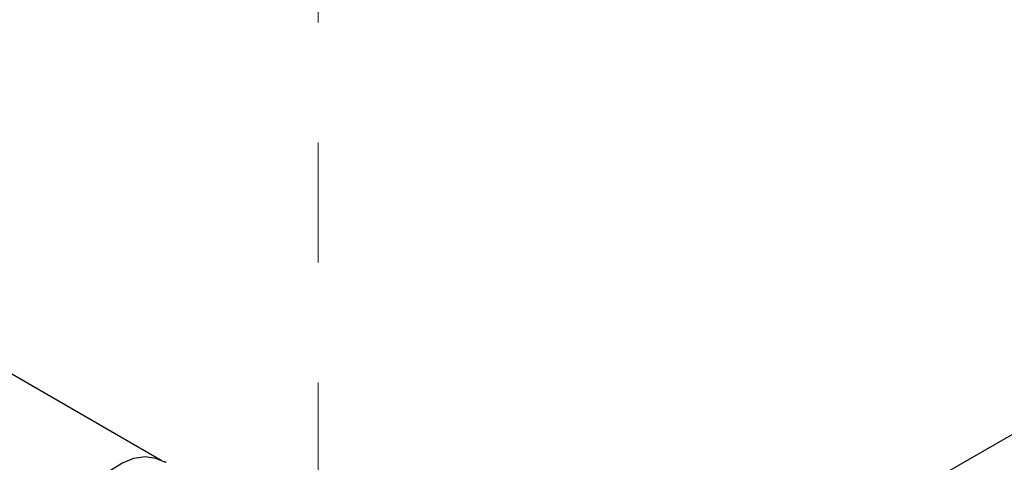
# Model space of a CAD drawing. Header units: millimetres. Extents: x 0 to 420, y 0 to 297.
# Tile 67 of 75: x 155 to 166, y 180 to 185. Entities that reach past the tile are written whole.
import ezdxf

# ---------------------------------------------------------------- set-up
doc = ezdxf.new("R2010")
doc.units = ezdxf.units.MM
doc.linetypes.add('PHANTOM', pattern=[12.7, 6.35, -1.27, 1.27, -1.27, 1.27, -1.27])

msp = doc.modelspace()

# ---------------------------------------------------------------- linework, layer by layer
at = {"color": 7, "linetype": 'PHANTOM', "lineweight": 18}
msp.add_line((158.456, 206.337), (158.456, 157.534), dxfattribs=at)
at = {"color": 7, "linetype": 'Continuous', "lineweight": 25}
for p, q in [((177.715, 187.267), (163.538, 179.082)), ((156.794, 180.111), (145.325, 186.732))]:
    msp.add_line(p, q, dxfattribs=at)
at = {"color": 8, "linetype": 'Continuous', "lineweight": 25, "flags": 128}
msp.add_lwpolyline([(155.708, 178.964), (155.721, 179.12), (155.759, 179.284), (155.822, 179.45), (155.905, 179.611), (156.007, 179.761), (156.123, 179.893), (156.248, 180.002), (156.376, 180.084), (156.503, 180.135), (156.624, 180.153), (156.733, 180.137), (156.794, 180.111)], dxfattribs=at)
at = {"color": 7, "linetype": 'Continuous', "lineweight": 25}
msp.add_open_spline([(156.848, 180.092), (156.844, 180.093), (156.836, 180.093), (156.806, 180.102), (156.795, 180.111), (156.794, 180.111)], degree=3, knots=[0, 0, 0, 0, 0.416753, 0.956883, 1, 1, 1, 1], dxfattribs=at)

doc.saveas('drawing.dxf')
